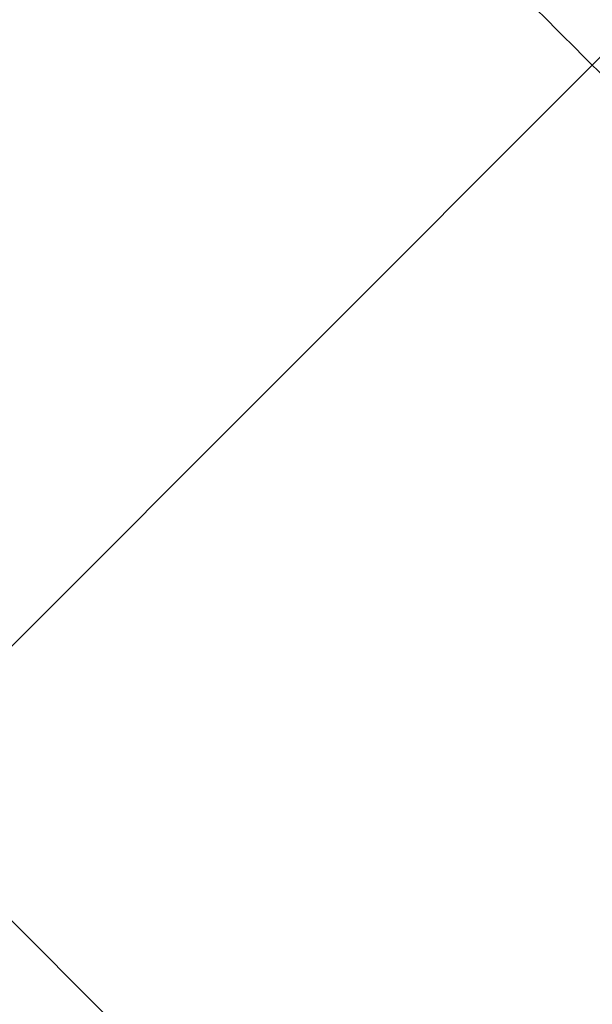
# Model space of a CAD drawing. Header units: millimetres. Extents: x -68 to 68, y -70 to 54.
# Tile 71 of 83: x 31.052 to 31.278, y -38.492 to -38.104. Entities that reach past the tile are written whole.
import ezdxf

# ---------------------------------------------------------------- set-up
doc = ezdxf.new("R2010")
doc.units = ezdxf.units.MM
doc.layers.add('Layer 01', color=7, linetype='Continuous', true_color=0x000000)

# ---------------------------------------------------------------- blocks, each defined once
blk = doc.blocks.new('c-3-1634222-2-h-3d.step')
at = {"layer": 'Layer 01', "color": 9, "true_color": 0xc0c0c0}
for points in [[(-9.56202, 2.42588, -8.77), (-9.05772, -0.43412, -8.77), (-8.55343, -3.29412, -8.77)], [(-9.56202, 2.42588, -6.5), (-9.05772, -0.43412, -6.5), (-8.55343, -3.29412, -6.5)]]:
    blk.add_open_spline(points, degree=2, dxfattribs=at)
blk = doc.blocks.new('X9.step')
at = {"layer": 'Layer 01', "rotation": 90.00000250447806}
blk.add_blockref('c-3-1634222-2-h-3d.step', (88.65011, -49.90503, 12.51269), dxfattribs=at)
blk = doc.blocks.new('User_Library-0603_SMD_Resistor.step')
at = {"layer": 'Layer 01', "color": 7, "true_color": 0xffffff}
for p, q in [((-0.4, 0.3), (0.4, 0.3)), ((0, 0.3, 0.385), (0, 0.3, -0.02459)), ((-0.785, 0), (-0.4, 0)), ((-0.4, 0), (0.4, 0)), ((0, 0, 0.385), (0, 0, -0.385))]:
    blk.add_line(p, q, dxfattribs=at)
for points in [[(-0.4, 0.3, -0.385), (-0.4, 0.3), (-0.4, 0.3, 0.385)], [(-0.4, 0.3, 0.385), (0, 0.3, 0.385), (0.4, 0.3, 0.385)], [(-0.4, 0.285, 0.4), (0, 0.285, 0.4), (0.4, 0.285, 0.4)], [(0.4, 0.015, 0.4), (0, 0.015, 0.4), (-0.4, 0.015, 0.4)], [(-0.4, 0, 0.385), (-0.4, 0), (-0.4, 0, -0.385)], [(-0.4, 0, 0.385), (0, 0, 0.385), (0.4, 0, 0.385)], [(-0.785, 0, -0.385), (-0.785, 0), (-0.785, 0, 0.385)]]:
    blk.add_open_spline(points, degree=2, dxfattribs=at)
blk = doc.blocks.new('M38.step')
at = {"layer": 'Layer 01', "extrusion": (0.707107, -0.707107, -1.81059e-08), "rotation": 180.0000035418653}
blk.add_blockref('User_Library-0603_SMD_Resistor.step', (23.04457, -1.61672, 105.64175), dxfattribs=at)
blk = doc.blocks.new('MC403-X_A_090322_MultipleBody.step')
at = {"layer": 'Layer 01'}
for name in ['X9.step', 'M38.step']:
    blk.add_blockref(name, (0, 0), dxfattribs=at)
blk = doc.blocks.new('MC403-X_A_090322_MultipleBody 090322')
at = {"layer": 'Layer 01'}
blk.add_blockref('MC403-X_A_090322_MultipleBody.step', (0, 0), dxfattribs=at)

msp = doc.modelspace()

# ---------------------------------------------------------------- block references
at = {"layer": 'Layer 01'}
msp.add_blockref('MC403-X_A_090322_MultipleBody 090322', (-60, 20, 1.6014), dxfattribs=at)

doc.saveas('drawing.dxf')
